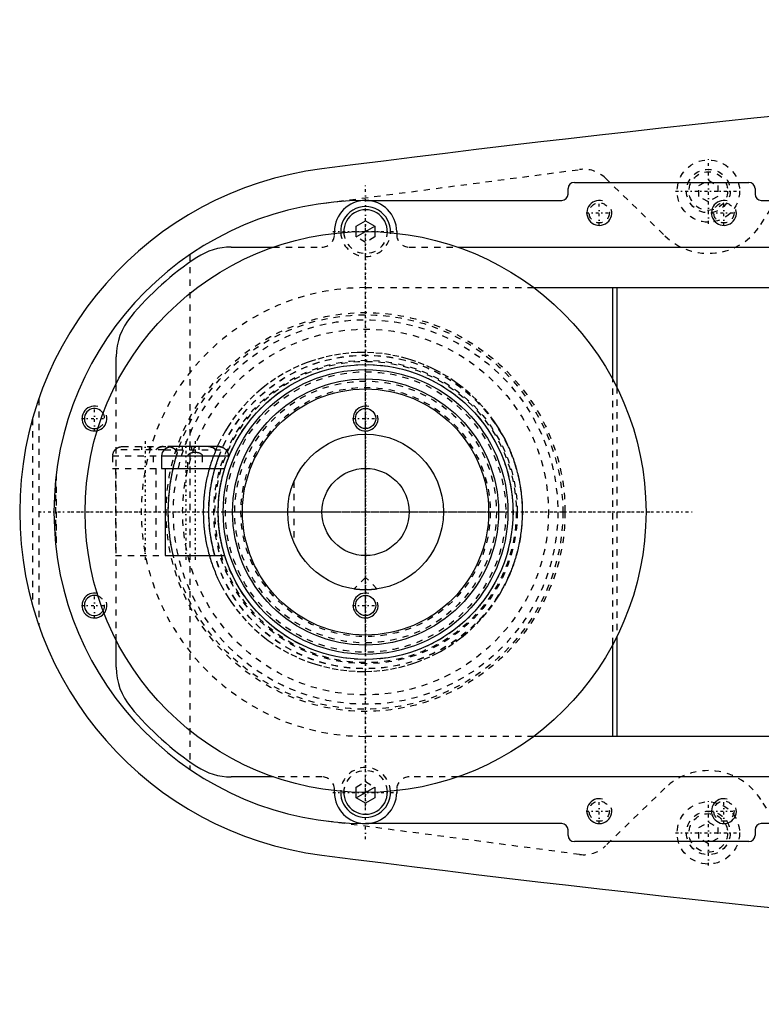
# Model space of a CAD drawing. Extents: x -906 to 186, y -120 to 120.
# Tile 1 of 9: x -906 to -786, y -79 to 79. Entities that reach past the tile are written whole.
import ezdxf

# ---------------------------------------------------------------- set-up
doc = ezdxf.new("R2010")
doc.units = 0
doc.linetypes.add('CENTER', pattern=[1.5, 0.45, -0.5, 0.05, -0.5])
doc.linetypes.add('DASHED', pattern=[2, 1, -1])
for name, color, linetype in [('AM_0', 7, 'CONTINUOUS'), ('AM_10', 7, 'CONTINUOUS'), ('AM_3', 7, 'DASHED'), ('AM_7', 7, 'CENTER')]:
    doc.layers.add(name, color=color, linetype=linetype)

msp = doc.modelspace()

# ---------------------------------------------------------------- linework, layer by layer
at = {"layer": 'AM_0', "color": 7, "linetype": 'CONTINUOUS'}
for p, q in [((-816.5, 52.9), (-788.5, 52.9)), ((-817.5, 51), (-817.5, 51.9)), ((-787.5, 51.9), (-787.5, 51)), ((-850, 50), (-818.5, 50)), ((-786.5, 50), (-680, 50)), ((-851.5, 45.87), (-850, 46.73)), ((-851.5, 44.97), (-851.5, 45.87)), ((-850, 46.73), (-848.5, 45.87)), ((-848.5, 45.87), (-848.5, 44.97)), ((-855, 44.72), (-855, 45)), ((-845, 45), (-845, 44.72)), ((-871.56, 42.5), (-864.79, 42.5)), ((-835.21, 42.5), (-717, 42.5)), ((-823, 36), (-751.33, 36)), ((-810.3, 21.18), (-810.3, 36)), ((-809.7, 36), (-809.7, 20.03)), ((-890, 20.62), (-890, 24.92)), ((-882.26, 10), (-882.34, 10)), ((-882.26, 10), (-882.24, 10.03)), ((-873.58, 10.5), (-881.12, 10.5)), ((-872.36, 10), (-872.44, 10)), ((-882.73, 9), (-882.73, 7)), ((-882.73, 9), (-871.98, 9)), ((-871.98, 8.74), (-871.98, 9)), ((-882.73, 7), (-872.59, 7)), ((-882.15, 7), (-882.15, -7)), ((-882.15, -7), (-872.59, -7)), ((-809.7, -20.03), (-809.7, -36)), ((-890, -24.92), (-890, -20.62)), ((-810.3, -36), (-810.3, -21.18)), ((-751.33, -36), (-823, -36)), ((-864.79, -42.5), (-871.56, -42.5)), ((-717, -42.5), (-835.21, -42.5)), ((-855, -45), (-855, -44.72)), ((-851.5, -45.87), (-851.5, -44.97)), ((-848.5, -44.97), (-848.5, -45.87)), ((-845, -44.72), (-845, -45)), ((-850, -46.73), (-851.5, -45.87)), ((-848.5, -45.87), (-850, -46.73)), ((-818.5, -50), (-850, -50)), ((-680, -50), (-786.5, -50)), ((-817.5, -51.9), (-817.5, -51)), ((-787.5, -51), (-787.5, -51.9)), ((-788.5, -52.9), (-816.5, -52.9))]:
    msp.add_line(p, q, dxfattribs=at)
for points in [[(-881.12, 10.5, 0), (-881.15, 10.5, 0), (-881.22, 10.5, 0), (-881.29, 10.49, 0), (-881.33, 10.49, 0), (-881.37, 10.48, 0), (-881.44, 10.47, 0), (-881.51, 10.45, 0), (-881.58, 10.43, 0), (-881.65, 10.41, 0), (-881.71, 10.38, 0), (-881.74, 10.37, 0), (-881.77, 10.36, 0), (-881.84, 10.33, 0), (-881.9, 10.29, 0), (-881.96, 10.25, 0), (-882.02, 10.21, 0), (-882.08, 10.17, 0), (-882.11, 10.14, 0), (-882.14, 10.12, 0), (-882.19, 10.07, 0), (-882.24, 10.03, 0), (-882.26, 10, 0)], [(-882.06, 10.19, 0), (-882.04, 10.2, 0), (-881.99, 10.24, 0), (-881.94, 10.27, 0), (-881.92, 10.28, 0), (-881.89, 10.3, 0), (-881.84, 10.32, 0), (-881.79, 10.35, 0), (-881.74, 10.37, 0), (-881.69, 10.39, 0), (-881.64, 10.41, 0), (-881.62, 10.42, 0), (-881.59, 10.43, 0), (-881.54, 10.44, 0), (-881.48, 10.46, 0), (-881.42, 10.47, 0), (-881.37, 10.48, 0), (-881.31, 10.49, 0), (-881.28, 10.49, 0), (-881.26, 10.49, 0), (-881.2, 10.5, 0), (-881.15, 10.5, 0), (-881.12, 10.5, 0)], [(-873.58, 10.5, 0), (-873.55, 10.5, 0), (-873.48, 10.5, 0), (-873.41, 10.49, 0), (-873.37, 10.49, 0), (-873.33, 10.48, 0), (-873.26, 10.47, 0), (-873.19, 10.45, 0), (-873.12, 10.43, 0), (-873.05, 10.41, 0), (-872.99, 10.38, 0), (-872.96, 10.37, 0), (-872.93, 10.36, 0), (-872.86, 10.33, 0), (-872.8, 10.29, 0), (-872.74, 10.25, 0), (-872.68, 10.21, 0), (-872.62, 10.17, 0), (-872.59, 10.14, 0), (-872.56, 10.12, 0), (-872.51, 10.07, 0), (-872.46, 10.03, 0), (-872.44, 10, 0)], [(-872.44, 10, 0), (-872.46, 10.03, 0), (-872.51, 10.07, 0), (-872.56, 10.12, 0), (-872.59, 10.14, 0), (-872.62, 10.17, 0), (-872.68, 10.21, 0), (-872.74, 10.25, 0), (-872.8, 10.29, 0), (-872.86, 10.33, 0), (-872.93, 10.36, 0), (-872.96, 10.37, 0), (-872.99, 10.38, 0), (-873.05, 10.41, 0), (-873.12, 10.43, 0), (-873.19, 10.45, 0), (-873.26, 10.47, 0), (-873.33, 10.48, 0), (-873.37, 10.49, 0), (-873.41, 10.49, 0), (-873.48, 10.5, 0), (-873.55, 10.5, 0), (-873.58, 10.5, 0)], [(-850, -12.5, 0), (-850.01, -12.5, 0), (-850.04, -12.5, 0), (-850.07, -12.5, 0), (-850.08, -12.5, 0), (-850.1, -12.5, 0), (-850.12, -12.5, 0), (-850.15, -12.5, 0), (-850.18, -12.5, 0), (-850.2, -12.5, 0), (-850.23, -12.5, 0), (-850.25, -12.5, 0), (-850.26, -12.5, 0), (-850.29, -12.5, 0), (-850.31, -12.5, 0), (-850.34, -12.5, 0), (-850.37, -12.49, 0), (-850.4, -12.49, 0), (-850.41, -12.49, 0), (-850.42, -12.49, 0), (-850.45, -12.49, 0), (-850.48, -12.49, 0), (-850.49, -12.49, 0), (-850.51, -12.49, 0), (-850.53, -12.49, 0), (-850.56, -12.49, 0), (-850.57, -12.49, 0), (-850.59, -12.49, 0), (-850.61, -12.48, 0), (-850.64, -12.48, 0), (-850.67, -12.48, 0), (-850.69, -12.48, 0), (-850.72, -12.48, 0), (-850.73, -12.48, 0), (-850.74, -12.48, 0), (-850.77, -12.48, 0), (-850.8, -12.47, 0), (-850.82, -12.47, 0), (-850.85, -12.47, 0), (-850.87, -12.47, 0), (-850.88, -12.47, 0), (-850.9, -12.47, 0), (-850.92, -12.47, 0), (-850.94, -12.46, 0), (-850.97, -12.46, 0), (-850.99, -12.46, 0), (-851.01, -12.46, 0), (-851.03, -12.46, 0), (-851.04, -12.46, 0), (-851.06, -12.45, 0), (-851.08, -12.45, 0), (-851.1, -12.45, 0), (-851.13, -12.45, 0), (-851.15, -12.45, 0), (-851.16, -12.45, 0), (-851.17, -12.45, 0), (-851.19, -12.44, 0), (-851.21, -12.44, 0), (-851.23, -12.44, 0), (-851.25, -12.44, 0), (-851.27, -12.44, 0), (-851.28, -12.43, 0), (-851.29, -12.43, 0), (-851.31, -12.43, 0), (-851.33, -12.43, 0), (-851.34, -12.43, 0), (-851.34, -12.43, 0), (-851.36, -12.43, 0), (-851.38, -12.42, 0), (-851.39, -12.42, 0), (-851.4, -12.42, 0), (-851.41, -12.42, 0), (-851.43, -12.42, 0), (-851.45, -12.42, 0), (-851.46, -12.41, 0), (-851.48, -12.41, 0), (-851.49, -12.41, 0), (-851.5, -12.41, 0), (-851.51, -12.41, 0), (-851.53, -12.41, 0), (-851.54, -12.4, 0), (-851.56, -12.4, 0), (-851.57, -12.4, 0), (-851.58, -12.4, 0), (-851.59, -12.4, 0), (-851.6, -12.4, 0), (-851.61, -12.4, 0), (-851.63, -12.39, 0), (-851.64, -12.39, 0), (-851.65, -12.39, 0), (-851.66, -12.39, 0), (-851.67, -12.39, 0), (-851.68, -12.39, 0), (-851.69, -12.39, 0), (-851.7, -12.38, 0), (-851.71, -12.38, 0), (-851.72, -12.38, 0), (-851.73, -12.38, 0), (-851.73, -12.38, 0), (-851.74, -12.38, 0), (-851.75, -12.38, 0), (-851.76, -12.38, 0), (-851.77, -12.37, 0), (-851.78, -12.37, 0), (-851.78, -12.37, 0), (-851.78, -12.37, 0), (-851.79, -12.37, 0), (-851.8, -12.37, 0), (-851.8, -12.37, 0), (-851.81, -12.37, 0), (-851.81, -12.37, 0), (-851.82, -12.37, 0), (-851.82, -12.37, 0), (-851.82, -12.37, 0), (-851.83, -12.37, 0), (-851.83, -12.36, 0), (-851.84, -12.36, 0), (-851.84, -12.36, 0), (-851.84, -12.36, 0), (-851.85, -12.36, 0), (-851.85, -12.36, 0), (-851.85, -12.36, 0), (-851.85, -12.36, 0), (-851.86, -12.36, 0), (-851.86, -12.36, 0), (-851.86, -12.36, 0), (-851.86, -12.36, 0), (-851.86, -12.36, 0), (-851.86, -12.36, 0), (-851.86, -12.36, 0), (-851.86, -12.36, 0)], [(-848.14, -12.36, 0), (-848.14, -12.36, 0), (-848.14, -12.36, 0), (-848.14, -12.36, 0), (-848.14, -12.36, 0), (-848.14, -12.36, 0), (-848.14, -12.36, 0), (-848.14, -12.36, 0), (-848.15, -12.36, 0), (-848.15, -12.36, 0), (-848.15, -12.36, 0), (-848.15, -12.36, 0), (-848.16, -12.36, 0), (-848.16, -12.36, 0), (-848.16, -12.36, 0), (-848.17, -12.36, 0), (-848.17, -12.37, 0), (-848.18, -12.37, 0), (-848.18, -12.37, 0), (-848.18, -12.37, 0), (-848.19, -12.37, 0), (-848.19, -12.37, 0), (-848.2, -12.37, 0), (-848.2, -12.37, 0), (-848.21, -12.37, 0), (-848.22, -12.37, 0), (-848.22, -12.37, 0), (-848.22, -12.37, 0), (-848.23, -12.37, 0), (-848.24, -12.38, 0), (-848.25, -12.38, 0), (-848.26, -12.38, 0), (-848.27, -12.38, 0), (-848.27, -12.38, 0), (-848.28, -12.38, 0), (-848.29, -12.38, 0), (-848.3, -12.38, 0), (-848.31, -12.39, 0), (-848.32, -12.39, 0), (-848.33, -12.39, 0), (-848.34, -12.39, 0), (-848.35, -12.39, 0), (-848.36, -12.39, 0), (-848.37, -12.39, 0), (-848.39, -12.4, 0), (-848.4, -12.4, 0), (-848.41, -12.4, 0), (-848.42, -12.4, 0), (-848.43, -12.4, 0), (-848.44, -12.4, 0), (-848.46, -12.4, 0), (-848.47, -12.41, 0), (-848.49, -12.41, 0), (-848.5, -12.41, 0), (-848.51, -12.41, 0), (-848.52, -12.41, 0), (-848.54, -12.41, 0), (-848.55, -12.42, 0), (-848.57, -12.42, 0), (-848.59, -12.42, 0), (-848.6, -12.42, 0), (-848.61, -12.42, 0), (-848.62, -12.42, 0), (-848.64, -12.43, 0), (-848.66, -12.43, 0), (-848.66, -12.43, 0), (-848.67, -12.43, 0), (-848.69, -12.43, 0), (-848.71, -12.43, 0), (-848.72, -12.43, 0), (-848.73, -12.44, 0), (-848.75, -12.44, 0), (-848.77, -12.44, 0), (-848.79, -12.44, 0), (-848.81, -12.44, 0), (-848.83, -12.45, 0), (-848.84, -12.45, 0), (-848.85, -12.45, 0), (-848.87, -12.45, 0), (-848.9, -12.45, 0), (-848.92, -12.45, 0), (-848.94, -12.45, 0), (-848.96, -12.46, 0), (-848.97, -12.46, 0), (-848.99, -12.46, 0), (-849.01, -12.46, 0), (-849.03, -12.46, 0), (-849.06, -12.46, 0), (-849.08, -12.47, 0), (-849.1, -12.47, 0), (-849.12, -12.47, 0), (-849.13, -12.47, 0), (-849.15, -12.47, 0), (-849.18, -12.47, 0), (-849.2, -12.47, 0), (-849.23, -12.48, 0), (-849.26, -12.48, 0), (-849.27, -12.48, 0), (-849.28, -12.48, 0), (-849.31, -12.48, 0), (-849.33, -12.48, 0), (-849.36, -12.48, 0), (-849.39, -12.48, 0), (-849.41, -12.49, 0), (-849.43, -12.49, 0), (-849.44, -12.49, 0), (-849.47, -12.49, 0), (-849.49, -12.49, 0), (-849.51, -12.49, 0), (-849.52, -12.49, 0), (-849.55, -12.49, 0), (-849.58, -12.49, 0), (-849.59, -12.49, 0), (-849.6, -12.49, 0), (-849.63, -12.49, 0), (-849.66, -12.5, 0), (-849.69, -12.5, 0), (-849.71, -12.5, 0), (-849.74, -12.5, 0), (-849.75, -12.5, 0), (-849.77, -12.5, 0), (-849.8, -12.5, 0), (-849.82, -12.5, 0), (-849.85, -12.5, 0), (-849.88, -12.5, 0), (-849.9, -12.5, 0), (-849.92, -12.5, 0), (-849.93, -12.5, 0), (-849.96, -12.5, 0), (-849.99, -12.5, 0), (-850, -12.5, 0)]]:
    msp.add_polyline3d(points, dxfattribs=at)
for centre, radius in [((-850, 0), 45), ((-850, 0), 23.65), ((-850, 0), 22.85), ((-850, 0), 21.35), ((-850, 0), 19.75), ((-850, 15), 1.62), ((-850, 0), 12.5), ((-850, 0), 7), ((-850, -15), 1.62)]:
    msp.add_circle(centre, radius, dxfattribs=at)
for centre, radius, start, end in [((-473.05, -2920.27), 3000, 91.26165, 97.35313), ((-850, 0), 55.5, 97.2532, 262.7468), ((-816.5, 51.9), 1, 90, 180), ((-788.5, 51.9), 1, 0, 90), ((-818.5, 51), 1, 270, 0), ((-786.5, 51), 1, 180, 270), ((-850, 0), 50, 90, 270), ((-850, 45), 5, 0, 180), ((-850, 45), 4, 357.4527, 182.5473), ((-850, 45), 3.5, 357.7713, 182.2287), ((-871.56, 32.5), 10, 90, 123.5573), ((-850, 0), 49, 123.5573, 140.2849), ((-880, 24.92), 10, 140.2849, 180), ((-893.5, 15), 1.62, 31.4794, 290.4694), ((-881.22, 9), 1.5, 138.1897, 180), ((-873.48, 9), 1.5, 0, 41.8103), ((-893.5, -15), 1.62, 69.5306, 328.5206), ((-880, -24.92), 10, 180, 219.7151), ((-850, 0), 49, 219.7151, 236.4427), ((-871.56, -32.5), 10, 236.4427, 270), ((-850, -45), 5, 180, 0), ((-850, -45), 4, 177.4527, 2.5473), ((-850, -45), 3.5, 177.7713, 2.2287), ((-818.5, -51), 1, 0, 90), ((-786.5, -51), 1, 90, 180), ((-816.5, -51.9), 1, 180, 270), ((-788.5, -51.9), 1, 270, 0), ((-473.05, 2920.27), 3000, 262.64687, 268.73835)]:
    msp.add_arc(centre, radius, start, end, dxfattribs=at)
at = {"layer": 'AM_10', "color": 7, "linetype": 'CONTINUOUS'}
for p, q in [((-851.5, 44.13), (-848.5, 45.87)), ((-851.5, -45.87), (-848.5, -44.13))]:
    msp.add_line(p, q, dxfattribs=at)
for centre in [(-812.5, 48), (-792.5, 48), (-893.5, 15), (-850, 15), (-893.5, -15), (-850, -15), (-812.5, -48), (-792.5, -48)]:
    msp.add_arc(centre, 2, 75, 15, dxfattribs=at)
at = {"layer": 'AM_3', "color": 6, "linetype": 'DASHED'}
for p, q in [((-786.56, 46.13), (-779.22, 57.68)), ((-856.53, 49.57), (-815.65, 54.96)), ((-811.52, 53.59), (-801.96, 44.32)), ((-796.5, 52.37), (-795, 53.23)), ((-796.5, 50.63), (-796.5, 52.37)), ((-795, 53.23), (-793.5, 52.37)), ((-793.5, 52.37), (-793.5, 50.63)), ((-795, 49.77), (-796.5, 50.63)), ((-793.5, 50.63), (-795, 49.77)), ((-855, 44.5), (-855, 44.72)), ((-851.5, 44.13), (-851.5, 44.97)), ((-848.5, 44.97), (-848.5, 44.13)), ((-845, 44.72), (-845, 44.5)), ((-850, 43.27), (-851.5, 44.13)), ((-848.5, 44.13), (-850, 43.27)), ((-878.19, 41.3), (-878.19, -41.3)), ((-864.79, 42.5), (-857, 42.5)), ((-843, 42.5), (-835.21, 42.5)), ((-850, 36), (-823, 36)), ((-890, -20.62), (-890, 20.62)), ((-810.3, -21.18), (-810.3, 21.18)), ((-809.7, 20.03), (-809.7, -20.03)), ((-902.45, 18.15), (-902.45, -18.15)), ((-903.45, 14.95), (-903.45, -14.95)), ((-882.26, 10), (-890.22, 10)), ((-889.03, 10.5), (-881.67, 10.5)), ((-885.95, 10.5), (-885.95, 10)), ((-884.75, 10.5), (-884.75, 10)), ((-882.53, 10.5), (-882.49, 10.5)), ((-882.49, 10.5), (-882.53, 10.5)), ((-882.26, 10), (-872.44, 10)), ((-881.12, 10.5), (-881.71, 10.5)), ((-880.34, 9), (-880.19, 9.51)), ((-879.45, 10.5), (-879.45, 10)), ((-878.25, 10.5), (-878.25, 10)), ((-877.95, 10.5), (-877.95, 10)), ((-876.75, 10.5), (-876.75, 10)), ((-875.21, 10.5), (-875.17, 10.5)), ((-875.21, 10.5), (-875.17, 10.5)), ((-890.6, 9), (-890.6, 7)), ((-890.6, 9), (-882.73, 9)), ((-884.1, 9), (-884.1, 7)), ((-878.5, 7), (-878.5, 9)), ((-876.2, 9), (-876.2, 7)), ((-873.6, 8.69), (-873.6, 9)), ((-890.6, 7), (-882.73, 7)), ((-890.15, 7), (-890.15, -7)), ((-883.65, 7), (-883.65, -7)), ((-899.77, 4.76), (-899.77, -4.76)), ((-899.63, 6.05), (-899.63, -6.05)), ((-861.5, 4.9), (-861.5, -4.9)), ((-890.15, -7), (-882.15, -7)), ((-850, -10.5), (-851.86, -12.36)), ((-848.14, -12.36), (-850, -10.5)), ((-823, -36), (-850, -36)), ((-857, -42.5), (-864.79, -42.5)), ((-835.21, -42.5), (-843, -42.5)), ((-851.5, -44.13), (-850, -43.27)), ((-851.5, -44.97), (-851.5, -44.13)), ((-850, -43.27), (-848.5, -44.13)), ((-848.5, -44.13), (-848.5, -44.97)), ((-855, -44.72), (-855, -44.5)), ((-845, -44.5), (-845, -44.72)), ((-801.96, -44.32), (-811.52, -53.59)), ((-779.22, -57.68), (-786.56, -46.13)), ((-815.65, -54.96), (-856.53, -49.57)), ((-796.5, -50.63), (-795, -49.77)), ((-795, -49.77), (-793.5, -50.63)), ((-796.5, -52.37), (-796.5, -50.63)), ((-793.5, -50.63), (-793.5, -52.37)), ((-795, -53.23), (-796.5, -52.37)), ((-793.5, -52.37), (-795, -53.23))]:
    msp.add_line(p, q, dxfattribs=at)
for points in [[(-824.81, 0, 0), (-824.81, 0.13, 0), (-824.81, 0.4, 0), (-824.82, 0.66, 0), (-824.82, 0.8, 0), (-824.83, 0.93, 0), (-824.84, 1.2, 0), (-824.85, 1.47, 0), (-824.87, 1.74, 0), (-824.89, 2.01, 0), (-824.91, 2.28, 0), (-824.92, 2.41, 0), (-824.94, 2.55, 0), (-824.97, 2.82, 0), (-825, 3.09, 0), (-825.03, 3.36, 0), (-825.07, 3.63, 0), (-825.11, 3.9, 0), (-825.13, 4.03, 0), (-825.15, 4.17, 0), (-825.2, 4.44, 0), (-825.25, 4.7, 0), (-825.27, 4.84, 0), (-825.3, 4.97, 0), (-825.35, 5.24, 0), (-825.41, 5.51, 0), (-825.44, 5.64, 0), (-825.47, 5.78, 0), (-825.53, 6.05, 0), (-825.6, 6.31, 0), (-825.67, 6.58, 0), (-825.74, 6.84, 0), (-825.82, 7.11, 0), (-825.86, 7.24, 0), (-825.89, 7.37, 0), (-825.98, 7.63, 0), (-826.06, 7.89, 0), (-826.14, 8.15, 0), (-826.23, 8.41, 0), (-826.32, 8.67, 0), (-826.37, 8.8, 0), (-826.42, 8.93, 0), (-826.52, 9.18, 0), (-826.61, 9.44, 0), (-826.72, 9.69, 0), (-826.82, 9.94, 0), (-826.93, 10.19, 0), (-826.98, 10.32, 0), (-827.04, 10.44, 0), (-827.15, 10.69, 0), (-827.26, 10.93, 0), (-827.68, 11.78, 0), (-828.46, 13.17, 0), (-828.88, 13.84, 0), (-829.31, 14.49, 0), (-830.22, 15.73, 0), (-831.17, 16.88, 0), (-832.17, 17.95, 0), (-833.22, 18.96, 0), (-834.34, 19.92, 0), (-834.91, 20.37, 0), (-835.5, 20.8, 0), (-836.72, 21.62, 0), (-837.97, 22.37, 0), (-838.61, 22.71, 0), (-839.26, 23.04, 0), (-840.58, 23.63, 0), (-841.92, 24.14, 0), (-842.6, 24.37, 0), (-843.27, 24.58, 0), (-844.64, 24.93, 0), (-846, 25.21, 0), (-847.35, 25.41, 0), (-848.69, 25.54, 0), (-850.01, 25.59, 0), (-850.67, 25.59, 0), (-851.33, 25.58, 0), (-852.66, 25.5, 0), (-854.01, 25.34, 0), (-855.36, 25.11, 0), (-856.72, 24.81, 0), (-858.06, 24.43, 0), (-858.73, 24.21, 0), (-859.39, 23.98, 0), (-860.7, 23.44, 0), (-861.98, 22.84, 0), (-863.24, 22.16, 0), (-864.45, 21.42, 0), (-865.62, 20.6, 0), (-866.19, 20.17, 0), (-866.75, 19.72, 0), (-867.82, 18.78, 0), (-868.84, 17.79, 0), (-869.81, 16.73, 0), (-870.74, 15.59, 0), (-871.63, 14.36, 0), (-872.05, 13.72, 0), (-872.46, 13.05, 0), (-873.22, 11.67, 0), (-873.63, 10.84, 0), (-873.74, 10.6, 0), (-873.85, 10.35, 0), (-873.9, 10.23, 0), (-873.96, 10.11, 0), (-874.06, 9.86, 0), (-874.16, 9.61, 0), (-874.26, 9.36, 0), (-874.36, 9.11, 0), (-874.46, 8.86, 0), (-874.5, 8.73, 0), (-874.55, 8.61, 0), (-874.64, 8.35, 0), (-874.72, 8.1, 0), (-874.81, 7.84, 0), (-874.89, 7.58, 0), (-874.97, 7.32, 0), (-875.01, 7.19, 0), (-875.05, 7.06, 0), (-875.12, 6.8, 0), (-875.19, 6.54, 0), (-875.26, 6.27, 0), (-875.32, 6.01, 0), (-875.39, 5.75, 0), (-875.42, 5.61, 0), (-875.45, 5.48, 0), (-875.5, 5.22, 0), (-875.56, 4.95, 0), (-875.58, 4.82, 0), (-875.61, 4.68, 0), (-875.66, 4.42, 0), (-875.7, 4.15, 0), (-875.72, 4.01, 0), (-875.74, 3.88, 0), (-875.78, 3.61, 0), (-875.82, 3.34, 0), (-875.85, 3.08, 0), (-875.89, 2.81, 0), (-875.91, 2.54, 0), (-875.93, 2.4, 0), (-875.94, 2.27, 0), (-875.96, 2, 0), (-875.98, 1.73, 0), (-876, 1.47, 0), (-876.01, 1.2, 0), (-876.02, 0.93, 0), (-876.03, 0.8, 0), (-876.03, 0.66, 0), (-876.04, 0.4, 0), (-876.04, 0.13, 0), (-876.04, 0, 0), (-876.04, -0.13, 0), (-876.04, -0.4, 0), (-876.03, -0.66, 0), (-876.03, -0.8, 0), (-876.02, -0.93, 0), (-876.01, -1.2, 0), (-876, -1.47, 0), (-875.98, -1.73, 0), (-875.96, -2, 0), (-875.94, -2.27, 0), (-875.93, -2.4, 0), (-875.91, -2.54, 0), (-875.89, -2.81, 0), (-875.85, -3.08, 0), (-875.82, -3.34, 0), (-875.78, -3.61, 0), (-875.74, -3.88, 0), (-875.72, -4.01, 0), (-875.7, -4.15, 0), (-875.66, -4.42, 0), (-875.61, -4.68, 0), (-875.58, -4.82, 0), (-875.56, -4.95, 0), (-875.5, -5.22, 0), (-875.45, -5.48, 0), (-875.42, -5.61, 0), (-875.39, -5.75, 0), (-875.32, -6.01, 0), (-875.26, -6.27, 0), (-875.19, -6.54, 0), (-875.12, -6.8, 0), (-875.05, -7.06, 0), (-875.01, -7.19, 0), (-874.97, -7.32, 0), (-874.89, -7.58, 0), (-874.81, -7.84, 0), (-874.72, -8.1, 0), (-874.64, -8.35, 0), (-874.55, -8.61, 0), (-874.5, -8.73, 0), (-874.46, -8.86, 0), (-874.36, -9.11, 0), (-874.26, -9.36, 0), (-874.16, -9.61, 0), (-874.06, -9.86, 0), (-873.96, -10.11, 0), (-873.9, -10.23, 0), (-873.85, -10.35, 0), (-873.74, -10.6, 0), (-873.63, -10.84, 0), (-873.22, -11.67, 0), (-872.46, -13.05, 0), (-872.05, -13.72, 0), (-871.63, -14.36, 0), (-870.74, -15.59, 0), (-869.81, -16.73, 0), (-868.84, -17.79, 0), (-867.82, -18.78, 0), (-866.75, -19.72, 0), (-866.19, -20.17, 0), (-865.62, -20.6, 0), (-864.45, -21.42, 0), (-863.24, -22.16, 0), (-861.98, -22.84, 0), (-860.7, -23.44, 0), (-859.39, -23.98, 0), (-858.73, -24.21, 0), (-858.06, -24.43, 0), (-856.72, -24.81, 0), (-855.36, -25.11, 0), (-854.01, -25.34, 0), (-852.66, -25.5, 0), (-851.33, -25.58, 0), (-850.67, -25.59, 0), (-850.01, -25.59, 0), (-848.69, -25.54, 0), (-847.35, -25.41, 0), (-846, -25.21, 0), (-844.64, -24.93, 0), (-843.27, -24.58, 0), (-842.6, -24.37, 0), (-841.92, -24.14, 0), (-840.58, -23.63, 0), (-839.26, -23.04, 0), (-838.61, -22.71, 0), (-837.97, -22.37, 0), (-836.72, -21.62, 0), (-835.5, -20.8, 0), (-834.91, -20.37, 0), (-834.34, -19.92, 0), (-833.22, -18.96, 0), (-832.17, -17.95, 0), (-831.17, -16.88, 0), (-830.22, -15.73, 0), (-829.31, -14.49, 0), (-828.88, -13.84, 0), (-828.46, -13.17, 0), (-827.68, -11.78, 0), (-827.26, -10.93, 0), (-827.15, -10.69, 0), (-827.04, -10.44, 0), (-826.98, -10.32, 0), (-826.93, -10.19, 0), (-826.82, -9.94, 0), (-826.72, -9.69, 0), (-826.61, -9.44, 0), (-826.52, -9.18, 0), (-826.42, -8.93, 0), (-826.37, -8.8, 0), (-826.32, -8.67, 0), (-826.23, -8.41, 0), (-826.14, -8.15, 0), (-826.06, -7.89, 0), (-825.98, -7.63, 0), (-825.89, -7.37, 0), (-825.86, -7.24, 0), (-825.82, -7.11, 0), (-825.74, -6.84, 0), (-825.67, -6.58, 0), (-825.6, -6.31, 0), (-825.53, -6.05, 0), (-825.47, -5.78, 0), (-825.44, -5.64, 0), (-825.41, -5.51, 0), (-825.35, -5.24, 0), (-825.3, -4.97, 0), (-825.27, -4.84, 0), (-825.25, -4.7, 0), (-825.2, -4.44, 0), (-825.15, -4.17, 0), (-825.13, -4.03, 0), (-825.11, -3.9, 0), (-825.07, -3.63, 0), (-825.03, -3.36, 0), (-825, -3.09, 0), (-824.97, -2.82, 0), (-824.94, -2.55, 0), (-824.92, -2.41, 0), (-824.91, -2.28, 0), (-824.89, -2.01, 0), (-824.87, -1.74, 0), (-824.85, -1.47, 0), (-824.84, -1.2, 0), (-824.83, -0.93, 0), (-824.82, -0.8, 0), (-824.82, -0.66, 0), (-824.81, -0.4, 0), (-824.81, -0.13, 0), (-824.81, 0, 0)], [(-890.13, 10, 0), (-890.12, 10.02, 0), (-890.08, 10.05, 0), (-890.05, 10.09, 0), (-890.03, 10.1, 0), (-890.01, 10.12, 0), (-889.97, 10.15, 0), (-889.93, 10.19, 0), (-889.89, 10.22, 0), (-889.84, 10.25, 0), (-889.8, 10.28, 0), (-889.78, 10.29, 0), (-889.75, 10.3, 0), (-889.71, 10.33, 0), (-889.66, 10.35, 0), (-889.62, 10.37, 0), (-889.57, 10.39, 0), (-889.52, 10.41, 0), (-889.5, 10.42, 0), (-889.48, 10.42, 0), (-889.43, 10.44, 0), (-889.38, 10.45, 0), (-889.35, 10.46, 0)], [(-889.35, 10.46, 0), (-889.34, 10.46, 0), (-889.32, 10.46, 0), (-889.31, 10.47, 0), (-889.3, 10.47, 0), (-889.29, 10.47, 0), (-889.27, 10.48, 0), (-889.25, 10.48, 0), (-889.19, 10.49, 0), (-889.08, 10.5, 0), (-889.03, 10.5, 0)], [(-883.63, 10, 0), (-883.61, 10.02, 0), (-883.56, 10.07, 0), (-883.51, 10.12, 0), (-883.49, 10.14, 0), (-883.46, 10.16, 0), (-883.41, 10.2, 0), (-883.35, 10.25, 0), (-883.29, 10.28, 0), (-883.23, 10.32, 0), (-883.16, 10.35, 0), (-883.13, 10.36, 0), (-883.1, 10.38, 0), (-883.04, 10.4, 0), (-882.98, 10.42, 0), (-882.91, 10.44, 0), (-882.84, 10.46, 0), (-882.77, 10.47, 0), (-882.74, 10.48, 0), (-882.7, 10.49, 0), (-882.63, 10.49, 0), (-882.56, 10.5, 0), (-882.53, 10.5, 0)], [(-882.49, 10.5, 0), (-882.52, 10.5, 0), (-882.59, 10.5, 0), (-882.67, 10.49, 0), (-882.7, 10.49, 0), (-882.74, 10.48, 0), (-882.81, 10.47, 0), (-882.88, 10.45, 0), (-882.95, 10.43, 0), (-883.02, 10.41, 0), (-883.08, 10.38, 0), (-883.12, 10.37, 0), (-883.15, 10.36, 0), (-883.21, 10.33, 0), (-883.27, 10.29, 0), (-883.34, 10.25, 0), (-883.4, 10.21, 0), (-883.46, 10.17, 0), (-883.48, 10.14, 0), (-883.51, 10.12, 0), (-883.56, 10.07, 0), (-883.61, 10.03, 0), (-883.63, 10, 0)], [(-882.85, 10.46, 0), (-882.88, 10.45, 0), (-882.93, 10.44, 0), (-882.98, 10.42, 0), (-883, 10.42, 0), (-883.02, 10.41, 0), (-883.07, 10.39, 0), (-883.12, 10.37, 0), (-883.16, 10.35, 0), (-883.21, 10.33, 0), (-883.25, 10.3, 0), (-883.28, 10.29, 0), (-883.3, 10.28, 0), (-883.34, 10.25, 0), (-883.39, 10.22, 0), (-883.43, 10.19, 0), (-883.47, 10.15, 0), (-883.51, 10.12, 0), (-883.53, 10.1, 0), (-883.55, 10.09, 0), (-883.58, 10.05, 0), (-883.62, 10.02, 0), (-883.63, 10, 0)], [(-883.63, 10, 0), (-883.62, 10.02, 0), (-883.58, 10.05, 0), (-883.55, 10.09, 0), (-883.53, 10.1, 0), (-883.51, 10.12, 0), (-883.47, 10.15, 0), (-883.43, 10.19, 0), (-883.39, 10.22, 0), (-883.34, 10.25, 0), (-883.3, 10.28, 0), (-883.28, 10.29, 0), (-883.25, 10.3, 0), (-883.21, 10.33, 0), (-883.16, 10.35, 0), (-883.12, 10.37, 0), (-883.07, 10.39, 0), (-883.02, 10.41, 0), (-883, 10.42, 0), (-882.98, 10.42, 0), (-882.93, 10.44, 0), (-882.88, 10.45, 0), (-882.85, 10.46, 0)], [(-882.53, 10.5, 0), (-882.58, 10.5, 0), (-882.69, 10.49, 0), (-882.75, 10.48, 0), (-882.77, 10.48, 0), (-882.79, 10.47, 0), (-882.8, 10.47, 0), (-882.81, 10.47, 0), (-882.82, 10.46, 0), (-882.84, 10.46, 0), (-882.85, 10.46, 0)], [(-882.85, 10.46, 0), (-882.84, 10.46, 0), (-882.82, 10.46, 0), (-882.81, 10.47, 0), (-882.8, 10.47, 0), (-882.79, 10.47, 0), (-882.77, 10.48, 0), (-882.75, 10.48, 0), (-882.69, 10.49, 0), (-882.58, 10.5, 0), (-882.53, 10.5, 0)], [(-882.24, 10.03, 0), (-882.21, 10.06, 0), (-882.15, 10.11, 0), (-882.09, 10.16, 0), (-882.06, 10.19, 0)], [(-881.41, 10.47, 0), (-881.46, 10.48, 0), (-881.56, 10.49, 0), (-881.66, 10.5, 0), (-881.71, 10.5, 0)], [(-881.67, 10.5, 0), (-881.63, 10.5, 0), (-881.54, 10.49, 0), (-881.46, 10.48, 0), (-881.41, 10.47, 0)], [(-881.41, 10.47, 0), (-881.4, 10.47, 0), (-881.38, 10.47, 0), (-881.36, 10.46, 0), (-881.35, 10.46, 0)], [(-880.57, 10, 0), (-880.58, 10.02, 0), (-880.62, 10.06, 0), (-880.66, 10.09, 0), (-880.68, 10.11, 0), (-880.7, 10.13, 0), (-880.74, 10.16, 0), (-880.79, 10.2, 0), (-880.83, 10.23, 0), (-880.88, 10.26, 0), (-880.93, 10.29, 0), (-880.95, 10.31, 0), (-880.98, 10.32, 0), (-881.03, 10.34, 0), (-881.08, 10.37, 0), (-881.12, 10.39, 0), (-881.17, 10.41, 0), (-881.22, 10.42, 0), (-881.25, 10.43, 0), (-881.28, 10.44, 0), (-881.33, 10.45, 0), (-881.39, 10.47, 0), (-881.41, 10.47, 0)], [(-881.35, 10.46, 0), (-881.34, 10.46, 0), (-881.31, 10.45, 0), (-881.28, 10.44, 0), (-881.27, 10.44, 0), (-881.26, 10.43, 0), (-881.23, 10.43, 0), (-881.21, 10.42, 0), (-881.18, 10.41, 0), (-881.16, 10.4, 0), (-881.13, 10.39, 0), (-881.12, 10.39, 0), (-881.11, 10.38, 0), (-881.08, 10.37, 0), (-881.06, 10.36, 0), (-881.04, 10.35, 0), (-881.01, 10.34, 0), (-880.99, 10.33, 0), (-880.98, 10.32, 0), (-880.97, 10.31, 0), (-880.94, 10.3, 0), (-880.92, 10.29, 0), (-880.91, 10.28, 0)], [(-880.91, 10.28, 0), (-880.9, 10.27, 0), (-880.87, 10.26, 0), (-880.85, 10.25, 0), (-880.84, 10.24, 0), (-880.83, 10.23, 0), (-880.81, 10.22, 0), (-880.79, 10.2, 0), (-880.77, 10.19, 0), (-880.75, 10.17, 0), (-880.73, 10.16, 0), (-880.72, 10.15, 0), (-880.71, 10.14, 0), (-880.69, 10.12, 0), (-880.68, 10.11, 0), (-880.66, 10.09, 0), (-880.64, 10.08, 0), (-880.62, 10.06, 0), (-880.62, 10.05, 0), (-880.61, 10.04, 0), (-880.59, 10.03, 0), (-880.57, 10.01, 0), (-880.57, 10, 0)], [(-878.5, 9, 0), (-878.5, 9, 0), (-878.5, 9.01, 0), (-878.5, 9.01, 0), (-878.5, 9.01, 0), (-878.5, 9.01, 0), (-878.5, 9.02, 0), (-878.5, 9.02, 0), (-878.5, 9.03, 0), (-878.5, 9.03, 0), (-878.5, 9.04, 0), (-878.5, 9.04, 0), (-878.5, 9.04, 0), (-878.5, 9.05, 0), (-878.5, 9.05, 0), (-878.5, 9.05, 0), (-878.5, 9.06, 0), (-878.5, 9.06, 0), (-878.5, 9.07, 0), (-878.5, 9.07, 0), (-878.49, 9.07, 0), (-878.49, 9.08, 0), (-878.49, 9.08, 0), (-878.49, 9.08, 0), (-878.49, 9.08, 0), (-878.49, 9.09, 0), (-878.49, 9.09, 0), (-878.49, 9.09, 0), (-878.49, 9.1, 0), (-878.49, 9.1, 0), (-878.48, 9.12, 0), (-878.47, 9.14, 0), (-878.46, 9.16, 0), (-878.45, 9.19, 0), (-878.43, 9.21, 0), (-878.42, 9.22, 0), (-878.42, 9.23, 0), (-878.4, 9.25, 0), (-878.38, 9.27, 0), (-878.37, 9.29, 0), (-878.35, 9.3, 0), (-878.33, 9.32, 0), (-878.32, 9.33, 0), (-878.3, 9.34, 0), (-878.28, 9.36, 0), (-878.26, 9.37, 0), (-878.25, 9.38, 0), (-878.24, 9.39, 0), (-878.22, 9.4, 0), (-878.19, 9.41, 0), (-878.18, 9.42, 0), (-878.17, 9.42, 0), (-878.15, 9.43, 0), (-878.13, 9.45, 0), (-878.1, 9.46, 0), (-878.08, 9.47, 0), (-878.06, 9.48, 0), (-878.05, 9.48, 0), (-878.03, 9.49, 0), (-878.01, 9.49, 0), (-877.98, 9.5, 0), (-877.96, 9.51, 0), (-877.93, 9.52, 0), (-877.91, 9.53, 0), (-877.9, 9.53, 0), (-877.88, 9.53, 0), (-877.86, 9.54, 0), (-877.83, 9.55, 0), (-877.81, 9.55, 0), (-877.78, 9.56, 0), (-877.75, 9.56, 0), (-877.74, 9.57, 0), (-877.73, 9.57, 0), (-877.7, 9.57, 0), (-877.67, 9.58, 0), (-877.65, 9.58, 0), (-877.62, 9.58, 0), (-877.59, 9.59, 0), (-877.58, 9.59, 0), (-877.57, 9.59, 0), (-877.54, 9.59, 0), (-877.52, 9.59, 0), (-877.43, 9.6, 0), (-877.35, 9.6, 0), (-877.27, 9.6, 0), (-877.18, 9.59, 0), (-877.16, 9.59, 0), (-877.13, 9.59, 0), (-877.12, 9.59, 0), (-877.11, 9.59, 0), (-877.08, 9.58, 0), (-877.05, 9.58, 0), (-877.03, 9.58, 0), (-877, 9.57, 0), (-876.97, 9.57, 0), (-876.96, 9.57, 0), (-876.95, 9.56, 0), (-876.92, 9.56, 0), (-876.89, 9.55, 0), (-876.87, 9.55, 0), (-876.84, 9.54, 0), (-876.82, 9.53, 0), (-876.8, 9.53, 0), (-876.79, 9.53, 0), (-876.77, 9.52, 0), (-876.74, 9.51, 0), (-876.72, 9.5, 0), (-876.69, 9.49, 0), (-876.67, 9.49, 0), (-876.65, 9.48, 0), (-876.64, 9.48, 0), (-876.62, 9.47, 0), (-876.6, 9.46, 0), (-876.57, 9.45, 0), (-876.55, 9.43, 0), (-876.53, 9.42, 0), (-876.52, 9.42, 0), (-876.51, 9.41, 0), (-876.48, 9.4, 0), (-876.46, 9.39, 0), (-876.45, 9.38, 0), (-876.44, 9.37, 0), (-876.42, 9.36, 0), (-876.4, 9.34, 0), (-876.38, 9.33, 0), (-876.37, 9.32, 0), (-876.35, 9.3, 0), (-876.33, 9.29, 0), (-876.32, 9.27, 0), (-876.3, 9.25, 0), (-876.28, 9.23, 0), (-876.28, 9.22, 0), (-876.27, 9.21, 0), (-876.25, 9.19, 0), (-876.24, 9.16, 0), (-876.23, 9.14, 0), (-876.22, 9.13, 0), (-876.22, 9.12, 0), (-876.22, 9.12, 0), (-876.22, 9.12, 0), (-876.22, 9.11, 0), (-876.22, 9.11, 0), (-876.22, 9.11, 0), (-876.21, 9.1, 0), (-876.21, 9.1, 0), (-876.21, 9.09, 0), (-876.21, 9.09, 0), (-876.21, 9.09, 0), (-876.21, 9.08, 0), (-876.21, 9.08, 0), (-876.21, 9.08, 0), (-876.21, 9.08, 0), (-876.21, 9.07, 0), (-876.2, 9.07, 0), (-876.2, 9.07, 0), (-876.2, 9.06, 0), (-876.2, 9.06, 0), (-876.2, 9.05, 0), (-876.2, 9.05, 0), (-876.2, 9.05, 0), (-876.2, 9.04, 0), (-876.2, 9.04, 0), (-876.2, 9.04, 0), (-876.2, 9.03, 0), (-876.2, 9.03, 0), (-876.2, 9.02, 0), (-876.2, 9.02, 0), (-876.2, 9.01, 0), (-876.2, 9.01, 0), (-876.2, 9.01, 0), (-876.2, 9.01, 0), (-876.2, 9, 0), (-876.2, 9, 0)], [(-874.07, 10, 0), (-874.09, 10.03, 0), (-874.14, 10.07, 0), (-874.19, 10.12, 0), (-874.22, 10.14, 0), (-874.24, 10.17, 0), (-874.3, 10.21, 0), (-874.36, 10.25, 0), (-874.43, 10.29, 0), (-874.49, 10.33, 0), (-874.55, 10.36, 0), (-874.58, 10.37, 0), (-874.62, 10.38, 0), (-874.68, 10.41, 0), (-874.75, 10.43, 0), (-874.82, 10.45, 0), (-874.89, 10.47, 0), (-874.96, 10.48, 0), (-875, 10.49, 0), (-875.03, 10.49, 0), (-875.11, 10.5, 0), (-875.18, 10.5, 0), (-875.21, 10.5, 0)], [(-875.17, 10.5, 0), (-875.12, 10.5, 0), (-875.01, 10.49, 0), (-874.95, 10.48, 0), (-874.93, 10.48, 0), (-874.91, 10.47, 0), (-874.9, 10.47, 0), (-874.89, 10.47, 0), (-874.88, 10.46, 0), (-874.86, 10.46, 0), (-874.85, 10.46, 0)], [(-875.17, 10.5, 0), (-875.12, 10.5, 0), (-875.01, 10.49, 0), (-874.95, 10.48, 0), (-874.93, 10.48, 0), (-874.91, 10.47, 0), (-874.9, 10.47, 0), (-874.89, 10.47, 0), (-874.88, 10.46, 0), (-874.86, 10.46, 0), (-874.85, 10.46, 0)], [(-874.85, 10.46, 0), (-874.86, 10.46, 0), (-874.88, 10.46, 0), (-874.89, 10.47, 0), (-874.9, 10.47, 0), (-874.91, 10.47, 0), (-874.93, 10.48, 0), (-874.95, 10.48, 0), (-875.01, 10.49, 0), (-875.12, 10.5, 0), (-875.17, 10.5, 0)], [(-874.85, 10.46, 0), (-874.82, 10.45, 0), (-874.77, 10.44, 0), (-874.72, 10.42, 0), (-874.7, 10.42, 0), (-874.68, 10.41, 0), (-874.63, 10.39, 0), (-874.58, 10.37, 0), (-874.54, 10.35, 0), (-874.49, 10.33, 0), (-874.45, 10.3, 0), (-874.42, 10.29, 0), (-874.4, 10.28, 0), (-874.36, 10.25, 0), (-874.31, 10.22, 0), (-874.27, 10.19, 0), (-874.23, 10.15, 0), (-874.19, 10.12, 0), (-874.17, 10.1, 0), (-874.15, 10.09, 0), (-874.12, 10.05, 0), (-874.08, 10.02, 0), (-874.07, 10, 0)], [(-874.85, 10.46, 0), (-874.84, 10.46, 0), (-874.81, 10.45, 0), (-874.78, 10.44, 0), (-874.77, 10.44, 0), (-874.76, 10.43, 0), (-874.73, 10.43, 0), (-874.71, 10.42, 0), (-874.68, 10.41, 0), (-874.66, 10.4, 0), (-874.63, 10.39, 0), (-874.62, 10.39, 0), (-874.61, 10.38, 0), (-874.58, 10.37, 0), (-874.56, 10.36, 0), (-874.54, 10.35, 0), (-874.51, 10.34, 0), (-874.49, 10.33, 0), (-874.48, 10.32, 0), (-874.47, 10.31, 0), (-874.44, 10.3, 0), (-874.42, 10.29, 0), (-874.41, 10.28, 0)], [(-874.41, 10.28, 0), (-874.42, 10.29, 0), (-874.44, 10.3, 0), (-874.47, 10.31, 0), (-874.48, 10.32, 0), (-874.49, 10.33, 0), (-874.51, 10.34, 0), (-874.54, 10.35, 0), (-874.56, 10.36, 0), (-874.58, 10.37, 0), (-874.61, 10.38, 0), (-874.62, 10.39, 0), (-874.63, 10.39, 0), (-874.66, 10.4, 0), (-874.68, 10.41, 0), (-874.71, 10.42, 0), (-874.73, 10.43, 0), (-874.76, 10.43, 0), (-874.77, 10.44, 0), (-874.78, 10.44, 0), (-874.81, 10.45, 0), (-874.84, 10.46, 0), (-874.85, 10.46, 0)], [(-874.41, 10.28, 0), (-874.4, 10.27, 0), (-874.38, 10.26, 0), (-874.36, 10.25, 0), (-874.35, 10.25, 0), (-874.35, 10.24, 0), (-874.33, 10.23, 0), (-874.31, 10.22, 0), (-874.29, 10.2, 0), (-874.28, 10.19, 0), (-874.26, 10.18, 0), (-874.25, 10.17, 0), (-874.25, 10.17, 0), (-874.23, 10.15, 0), (-874.21, 10.14, 0), (-874.2, 10.13, 0), (-874.18, 10.12, 0), (-874.17, 10.1, 0), (-874.16, 10.1, 0), (-874.15, 10.09, 0), (-874.14, 10.08, 0), (-874.13, 10.06, 0), (-874.12, 10.06, 0)], [(-874.07, 10, 0), (-874.07, 10.01, 0), (-874.09, 10.03, 0), (-874.11, 10.04, 0), (-874.12, 10.05, 0), (-874.12, 10.06, 0), (-874.14, 10.08, 0), (-874.16, 10.09, 0), (-874.18, 10.11, 0), (-874.19, 10.12, 0), (-874.21, 10.14, 0), (-874.22, 10.15, 0), (-874.23, 10.16, 0), (-874.25, 10.17, 0), (-874.27, 10.19, 0), (-874.29, 10.2, 0), (-874.31, 10.22, 0), (-874.33, 10.23, 0), (-874.34, 10.24, 0), (-874.35, 10.25, 0), (-874.37, 10.26, 0), (-874.4, 10.27, 0), (-874.41, 10.28, 0)], [(-874.12, 10.06, 0), (-874.11, 10.05, 0), (-874.09, 10.03, 0), (-874.07, 10.01, 0), (-874.07, 10, 0)], [(-880.87, 7, 0), (-880.85, 7.06, 0), (-880.82, 7.18, 0), (-880.8, 7.31, 0), (-880.78, 7.37, 0), (-880.77, 7.43, 0), (-880.74, 7.55, 0), (-880.71, 7.67, 0), (-880.68, 7.78, 0), (-880.65, 7.9, 0), (-880.62, 8.02, 0), (-880.6, 8.07, 0), (-880.59, 8.13, 0), (-880.56, 8.24, 0), (-880.53, 8.35, 0), (-880.5, 8.46, 0), (-880.47, 8.56, 0), (-880.44, 8.66, 0), (-880.43, 8.71, 0), (-880.41, 8.76, 0), (-880.38, 8.86, 0), (-880.36, 8.95, 0), (-880.34, 9, 0)], [(-874.16, 7, 0), (-874.13, 7.07, 0), (-874.09, 7.22, 0), (-874.05, 7.36, 0), (-874.03, 7.43, 0), (-874.01, 7.5, 0), (-873.96, 7.63, 0), (-873.92, 7.76, 0), (-873.88, 7.88, 0), (-873.84, 8, 0), (-873.81, 8.11, 0), (-873.79, 8.16, 0), (-873.77, 8.21, 0), (-873.74, 8.3, 0), (-873.71, 8.39, 0), (-873.69, 8.44, 0), (-873.69, 8.45, 0), (-873.68, 8.47, 0), (-873.68, 8.47, 0), (-873.68, 8.48, 0), (-873.67, 8.49, 0), (-873.67, 8.5, 0), (-873.66, 8.52, 0), (-873.66, 8.53, 0), (-873.66, 8.54, 0), (-873.65, 8.54, 0), (-873.65, 8.55, 0), (-873.65, 8.56, 0), (-873.64, 8.57, 0), (-873.64, 8.58, 0), (-873.64, 8.59, 0), (-873.63, 8.6, 0), (-873.63, 8.6, 0), (-873.63, 8.61, 0), (-873.63, 8.62, 0), (-873.63, 8.62, 0), (-873.62, 8.63, 0), (-873.62, 8.63, 0), (-873.62, 8.64, 0), (-873.62, 8.64, 0), (-873.62, 8.65, 0), (-873.62, 8.65, 0), (-873.61, 8.66, 0), (-873.61, 8.66, 0), (-873.61, 8.67, 0), (-873.61, 8.67, 0), (-873.61, 8.67, 0), (-873.61, 8.68, 0), (-873.61, 8.68, 0), (-873.6, 8.68, 0), (-873.6, 8.68, 0), (-873.6, 8.69, 0), (-873.6, 8.69, 0), (-873.6, 8.69, 0), (-873.6, 8.69, 0), (-873.6, 8.69, 0), (-873.6, 8.69, 0), (-873.6, 8.69, 0), (-873.6, 8.69, 0)], [(-872.59, 7, 0), (-872.57, 7.08, 0), (-872.52, 7.23, 0), (-872.47, 7.38, 0), (-872.45, 7.45, 0), (-872.42, 7.52, 0), (-872.38, 7.66, 0), (-872.33, 7.79, 0), (-872.29, 7.92, 0), (-872.24, 8.04, 0), (-872.2, 8.15, 0), (-872.18, 8.2, 0), (-872.16, 8.25, 0), (-872.13, 8.35, 0), (-872.09, 8.44, 0), (-872.07, 8.49, 0), (-872.07, 8.5, 0), (-872.06, 8.51, 0), (-872.06, 8.52, 0), (-872.06, 8.53, 0), (-872.05, 8.54, 0), (-872.05, 8.55, 0), (-872.04, 8.56, 0), (-872.04, 8.58, 0), (-872.04, 8.59, 0), (-872.03, 8.59, 0), (-872.03, 8.6, 0), (-872.03, 8.61, 0), (-872.02, 8.62, 0), (-872.02, 8.63, 0), (-872.02, 8.64, 0), (-872.01, 8.65, 0), (-872.01, 8.65, 0), (-872.01, 8.66, 0), (-872.01, 8.66, 0), (-872, 8.67, 0), (-872, 8.68, 0), (-872, 8.68, 0), (-872, 8.69, 0), (-871.99, 8.69, 0), (-871.99, 8.7, 0), (-871.99, 8.7, 0), (-871.99, 8.7, 0), (-871.99, 8.71, 0), (-871.99, 8.72, 0), (-871.98, 8.72, 0), (-871.98, 8.72, 0), (-871.98, 8.73, 0), (-871.98, 8.73, 0), (-871.98, 8.73, 0), (-871.98, 8.73, 0), (-871.98, 8.74, 0), (-871.98, 8.74, 0), (-871.98, 8.74, 0), (-871.98, 8.74, 0), (-871.98, 8.74, 0), (-871.98, 8.74, 0), (-871.98, 8.74, 0), (-871.98, 8.74, 0)], [(-880.87, -7, 0), (-880.88, -6.95, 0), (-880.9, -6.84, 0), (-880.92, -6.74, 0), (-880.94, -6.68, 0), (-880.95, -6.63, 0), (-880.97, -6.52, 0), (-880.99, -6.41, 0), (-881.02, -6.3, 0), (-881.04, -6.18, 0), (-881.06, -6.07, 0), (-881.07, -6.01, 0), (-881.09, -5.95, 0), (-881.11, -5.83, 0), (-881.13, -5.71, 0), (-881.15, -5.59, 0), (-881.17, -5.47, 0), (-881.19, -5.35, 0), (-881.21, -5.29, 0), (-881.22, -5.23, 0), (-881.24, -5.1, 0), (-881.26, -4.97, 0), (-881.27, -4.91, 0), (-881.33, -4.52, 0), (-881.43, -3.72, 0), (-881.52, -2.9, 0), (-881.58, -2.07, 0), (-881.63, -1.24, 0), (-881.65, -0.41, 0), (-881.65, 0, 0), (-881.65, 0.41, 0), (-881.63, 1.24, 0), (-881.58, 2.07, 0), (-881.52, 2.9, 0), (-881.43, 3.72, 0), (-881.33, 4.52, 0), (-881.27, 4.91, 0), (-881.26, 4.97, 0), (-881.24, 5.1, 0), (-881.22, 5.23, 0), (-881.21, 5.29, 0), (-881.19, 5.35, 0), (-881.17, 5.47, 0), (-881.15, 5.59, 0), (-881.13, 5.71, 0), (-881.11, 5.83, 0), (-881.09, 5.95, 0), (-881.07, 6.01, 0), (-881.06, 6.07, 0), (-881.04, 6.18, 0), (-881.02, 6.3, 0), (-880.99, 6.41, 0), (-880.97, 6.52, 0), (-880.95, 6.63, 0), (-880.94, 6.68, 0), (-880.92, 6.74, 0), (-880.9, 6.84, 0), (-880.88, 6.95, 0), (-880.87, 7, 0)], [(-874.16, -7, 0), (-874.17, -6.96, 0), (-874.19, -6.87, 0), (-874.22, -6.77, 0), (-874.23, -6.72, 0), (-874.25, -6.68, 0), (-874.28, -6.58, 0), (-874.3, -6.47, 0), (-874.33, -6.37, 0), (-874.36, -6.26, 0), (-874.39, -6.15, 0), (-874.4, -6.1, 0), (-874.41, -6.04, 0), (-874.44, -5.93, 0), (-874.47, -5.81, 0), (-874.5, -5.69, 0), (-874.52, -5.57, 0), (-874.55, -5.45, 0), (-874.57, -5.39, 0), (-874.58, -5.33, 0), (-874.61, -5.2, 0), (-874.63, -5.08, 0), (-874.64, -5.02, 0), (-874.66, -4.95, 0), (-874.68, -4.82, 0), (-874.71, -4.69, 0), (-874.72, -4.63, 0), (-874.73, -4.56, 0), (-874.76, -4.43, 0), (-874.78, -4.3, 0), (-874.8, -4.16, 0), (-874.83, -4.02, 0), (-874.85, -3.89, 0), (-874.86, -3.82, 0), (-874.87, -3.75, 0), (-874.89, -3.61, 0), (-874.91, -3.47, 0), (-874.97, -2.98, 0), (-875.06, -2.12, 0), (-875.12, -1.26, 0), (-875.15, -0.42, 0), (-875.15, 0, 0), (-875.15, 0.42, 0), (-875.12, 1.26, 0), (-875.06, 2.12, 0), (-874.97, 2.98, 0), (-874.91, 3.47, 0), (-874.89, 3.61, 0), (-874.87, 3.75, 0), (-874.86, 3.82, 0), (-874.85, 3.89, 0), (-874.83, 4.02, 0), (-874.8, 4.16, 0), (-874.78, 4.3, 0), (-874.76, 4.43, 0), (-874.73, 4.56, 0), (-874.72, 4.63, 0), (-874.71, 4.69, 0), (-874.68, 4.82, 0), (-874.66, 4.95, 0), (-874.64, 5.02, 0), (-874.63, 5.08, 0), (-874.61, 5.2, 0), (-874.58, 5.33, 0), (-874.57, 5.39, 0), (-874.55, 5.45, 0), (-874.52, 5.57, 0), (-874.5, 5.69, 0), (-874.47, 5.81, 0), (-874.44, 5.93, 0), (-874.41, 6.04, 0), (-874.4, 6.1, 0), (-874.39, 6.15, 0), (-874.36, 6.26, 0), (-874.33, 6.37, 0), (-874.3, 6.47, 0), (-874.28, 6.58, 0), (-874.25, 6.68, 0), (-874.23, 6.72, 0), (-874.22, 6.77, 0), (-874.19, 6.87, 0), (-874.17, 6.96, 0), (-874.16, 7, 0)], [(-872.59, -7, 0), (-872.59, -7, 0), (-872.59, -6.99, 0), (-872.6, -6.98, 0), (-872.6, -6.97, 0), (-872.6, -6.96, 0), (-872.6, -6.95, 0), (-872.61, -6.94, 0), (-872.61, -6.93, 0), (-872.62, -6.92, 0), (-872.62, -6.91, 0), (-872.62, -6.9, 0), (-872.62, -6.9, 0), (-872.63, -6.88, 0), (-872.63, -6.87, 0), (-872.64, -6.82, 0), (-872.66, -6.78, 0), (-872.67, -6.74, 0), (-872.7, -6.65, 0), (-872.72, -6.55, 0), (-872.75, -6.45, 0), (-872.78, -6.35, 0), (-872.81, -6.25, 0), (-872.83, -6.19, 0), (-872.84, -6.14, 0), (-872.87, -6.03, 0), (-872.9, -5.91, 0), (-872.93, -5.8, 0), (-872.96, -5.68, 0), (-872.99, -5.56, 0), (-873, -5.5, 0), (-873.02, -5.44, 0), (-873.04, -5.32, 0), (-873.07, -5.19, 0), (-873.09, -5.13, 0), (-873.1, -5.06, 0), (-873.13, -4.94, 0), (-873.16, -4.81, 0), (-873.17, -4.74, 0), (-873.18, -4.67, 0), (-873.21, -4.54, 0), (-873.24, -4.41, 0), (-873.26, -4.27, 0), (-873.29, -4.13, 0), (-873.31, -3.99, 0), (-873.32, -3.92, 0), (-873.33, -3.85, 0), (-873.36, -3.71, 0), (-873.38, -3.57, 0), (-873.4, -3.43, 0), (-873.42, -3.28, 0), (-873.44, -3.14, 0), (-873.45, -3.07, 0), (-873.46, -2.99, 0), (-873.48, -2.85, 0), (-873.5, -2.7, 0), (-873.55, -2.19, 0), (-873.61, -1.3, 0), (-873.65, -0.43, 0), (-873.65, 0, 0), (-873.65, 0.43, 0), (-873.61, 1.3, 0), (-873.55, 2.19, 0), (-873.5, 2.7, 0), (-873.48, 2.85, 0), (-873.46, 2.99, 0), (-873.45, 3.07, 0), (-873.44, 3.14, 0), (-873.42, 3.28, 0), (-873.4, 3.43, 0), (-873.38, 3.57, 0), (-873.36, 3.71, 0), (-873.33, 3.85, 0), (-873.32, 3.92, 0), (-873.31, 3.99, 0), (-873.29, 4.13, 0), (-873.26, 4.27, 0), (-873.24, 4.41, 0), (-873.21, 4.54, 0), (-873.18, 4.67, 0), (-873.17, 4.74, 0), (-873.16, 4.81, 0), (-873.13, 4.94, 0), (-873.1, 5.06, 0), (-873.09, 5.13, 0), (-873.07, 5.19, 0), (-873.04, 5.32, 0), (-873.02, 5.44, 0), (-873, 5.5, 0), (-872.99, 5.56, 0), (-872.96, 5.68, 0), (-872.93, 5.8, 0), (-872.9, 5.91, 0), (-872.87, 6.03, 0), (-872.84, 6.14, 0), (-872.83, 6.19, 0), (-872.81, 6.25, 0), (-872.78, 6.35, 0), (-872.75, 6.45, 0), (-872.72, 6.55, 0), (-872.7, 6.65, 0), (-872.67, 6.74, 0), (-872.66, 6.78, 0), (-872.64, 6.82, 0), (-872.63, 6.87, 0), (-872.63, 6.88, 0), (-872.62, 6.9, 0), (-872.62, 6.9, 0), (-872.62, 6.91, 0), (-872.62, 6.92, 0), (-872.61, 6.93, 0), (-872.61, 6.94, 0), (-872.6, 6.95, 0), (-872.6, 6.96, 0), (-872.6, 6.97, 0), (-872.6, 6.98, 0), (-872.59, 6.99, 0), (-872.59, 7, 0), (-872.59, 7, 0)]]:
    msp.add_polyline3d(points, dxfattribs=at)
for centre, radius in [((-795, 51.5), 5), ((-795, 51.5), 3.5), ((-795, 51.5), 3.1), ((-812.5, 48), 1.62), ((-792.5, 48), 1.62), ((-850, 0), 32), ((-850, 0), 31.65), ((-850, 0), 30.85), ((-850, 0), 29.35), ((-850, 0), 25.17), ((-850, 0), 25.15), ((-850, 0), 24.35), ((-850, 0), 24.17), ((-850, 0), 23.67), ((-850, 0), 22.5), ((-850, 0), 21), ((-850, 0), 20), ((-812.5, -48), 1.62), ((-795, -51.5), 5), ((-792.5, -48), 1.62), ((-795, -51.5), 3.5), ((-795, -51.5), 3.1)]:
    msp.add_circle(centre, radius, dxfattribs=at)
for centre, radius, start, end in [((-815, 50), 5, 45.8804, 97.5053), ((-795, 51.5), 10, 225.8804, 327.5532), ((-857, 44.5), 2, 270, 0), ((-850, 45), 4, 182.5473, 357.4527), ((-850, 45), 3.5, 182.2287, 357.7713), ((-843, 44.5), 2, 180, 270), ((-850, 0), 36, 90, 270), ((-893.5, 15), 1.62, 290.4694, 31.4794), ((-889.1, 9), 1.5, 138.1897, 180), ((-881.6, 9), 1.5, 19.7622, 41.8103), ((-893.5, -15), 1.62, 328.5206, 69.5306), ((-850, -45), 4, 2.5473, 177.4527), ((-857, -44.5), 2, 0, 90), ((-850, -45), 3.5, 2.2287, 177.7713), ((-843, -44.5), 2, 90, 180), ((-795, -51.5), 10, 32.4468, 134.1196), ((-815, -50), 5, 262.4947, 314.1196)]:
    msp.add_arc(centre, radius, start, end, dxfattribs=at)
at = {"layer": 'AM_7', "color": 4, "linetype": 'CENTER'}
for p, q in [((-795, 46.25), (-795, 56.75)), ((-850, -52.5), (-850, 52.5)), ((-800.25, 51.5), (-789.75, 51.5)), ((-812.5, 45.9), (-812.5, 50.1)), ((-792.5, 45.9), (-792.5, 50.1)), ((-814.6, 48), (-810.4, 48)), ((-794.6, 48), (-790.4, 48)), ((-850, -47.25), (-850, 47.25)), ((-855.25, 45), (-844.75, 45)), ((-850, -32.39), (-850, 32.39)), ((-850, -22.05), (-850, 22.05)), ((-893.5, 12.9), (-893.5, 17.1)), ((-895.6, 15), (-891.4, 15)), ((-852.1, 15), (-847.9, 15)), ((-885.35, 11.38), (-885.35, -7.87)), ((-878.85, 11.38), (-878.85, -7.87)), ((-878.85, 11.38), (-878.85, -7.87)), ((-877.35, 11.38), (-877.35, -7.87)), ((-897.25, 0), (-802.75, 0)), ((-872.05, 0), (-827.95, 0)), ((-902.5, 0), (-797.5, 0)), ((-882.39, 0), (-817.61, 0)), ((-893.5, -17.1), (-893.5, -12.9)), ((-895.6, -15), (-891.4, -15)), ((-852.1, -15), (-847.9, -15)), ((-855.25, -45), (-844.75, -45)), ((-812.5, -50.1), (-812.5, -45.9)), ((-795, -56.75), (-795, -46.25)), ((-792.5, -50.1), (-792.5, -45.9)), ((-814.6, -48), (-810.4, -48)), ((-794.6, -48), (-790.4, -48)), ((-800.25, -51.5), (-789.75, -51.5))]:
    msp.add_line(p, q, dxfattribs=at)

doc.saveas('drawing.dxf')
